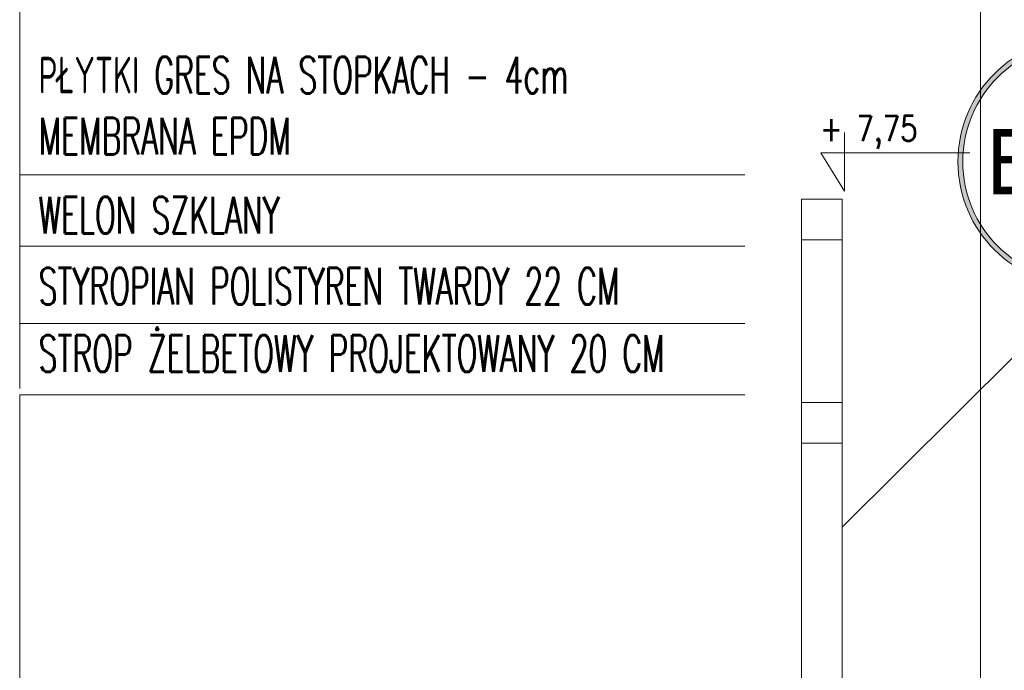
# Model space of a CAD drawing. Header units: millimetres. Extents: x -1427 to 15787, y -1578 to 5789.
# Tile 135 of 146: x 4781 to 4902, y 3771 to 3851. Entities that reach past the tile are written whole.
import ezdxf
from ezdxf.enums import TextEntityAlignment as Align

# ---------------------------------------------------------------- set-up
doc = ezdxf.new("R2010")
doc.units = ezdxf.units.MM
for name, color, linetype, lineweight in [('!! 0_ Opis', 8, 'Continuous', 13), ('!! 1_PROJ widok', 5, 'Continuous', 9), ('0-osie-tx', 66, 'Continuous', 9), ('0-rzedne-blok', 62, 'Continuous', 13)]:
    doc.layers.add(name, color=color, linetype=linetype, lineweight=lineweight)
doc.styles.add('DEUTSCH', font='SIMPLEX8')
doc.styles.add('TAHOMA', font='tahoma.ttf')
doc.styles.add('TXT', font='simplex.shx')

# ---------------------------------------------------------------- blocks, each defined once
blk = doc.blocks.new('D_kota')
for p, q in [((8.66, 0), (8.66, 23.02)), ((-0.76, 15), (8.66, 15)), ((8.66, 0), (-0.76, 15))]:
    blk.add_line(p, q)
blk.add_lwpolyline([(-0.76, 15), (57.9, 15)])
at = {"style": 'DEUTSCH', "width": 0.8}
blk.add_attdef('POZ.ARCH', (7.32, 19.66), '', height=10, dxfattribs=at)
blk = doc.blocks.new('*U208')
h = blk.add_hatch(color=256)
edge = h.paths.add_edge_path()
edge.add_arc((0, 0), 30.6, 0, 360)
edge = h.paths.add_edge_path(flags=17)
edge.add_arc((0, 0), 29.4, 0, 360)
for radius in [30.6, 29.4]:
    blk.add_circle((0, 0), radius)
at = {"style": 'TAHOMA', "flags": 8}
blk.add_attdef('ANSICHTSNUMMER', text='', height=16, dxfattribs=at).set_placement((0, 0), align=Align.MIDDLE_CENTER)

msp = doc.modelspace()

# ---------------------------------------------------------------- linework, layer by layer
at = {"layer": '!! 0_ Opis'}
msp.add_line((4781.23409, 3853.30608), (4781.23409, 3805.80608), dxfattribs=at)
for points in [[(4781.23409, 3832.05608), (4870.37309, 3832.05608)], [(4781.23409, 3823.30608), (4870.37309, 3823.30608)], [(4781.23409, 3813.78617), (4870.37309, 3813.78617)], [(4882.30741, 3788.75571), (4903.60662, 3809.94266), (4936.23933, 3809.94266)], [(4781.23409, 3805.03617), (4870.37309, 3805.03617)], [(4781.23409, 3805.03617), (4870.37309, 3805.03617)], [(4781.23409, 3805.03617), (4781.23409, 3672.43272)]]:
    msp.add_lwpolyline(points, dxfattribs=at)
at = {"layer": '!! 1_PROJ widok'}
for points in [[(4899.30741, 3753.43272), (4899.30741, 3999.19213)], [(4899.30741, 3748.43272), (4882.30741, 3748.43272), (4882.30741, 3829.07869), (4877.30741, 3829.07869), (4877.30741, 3737.98822), (4899.31434, 3737.99951)]]:
    msp.add_lwpolyline(points, dxfattribs=at)
for points in [[(4877.30741, 3829.07869), (4882.30741, 3829.07869), (4882.30741, 3824.07869), (4877.30741, 3824.07869)], [(4877.30741, 3804.07869), (4882.30741, 3804.07869), (4882.30741, 3799.07869), (4877.30741, 3799.07869)]]:
    msp.add_lwpolyline(points, close=True, dxfattribs=at)

# ---------------------------------------------------------------- block references
at = {"layer": '0-osie-tx'}
ref = msp.add_blockref('*U208', (4911.84724, 3833.6891), dxfattribs=dict(at, xscale=0.5, yscale=0.5, zscale=0.5, rotation=180))
ref.add_attrib('ANSICHTSNUMMER', "E/13'", dxfattribs={"layer": '0', "height": 8, "style": 'TAHOMA', "flags": 8}).set_placement((4911.84724, 3833.6891), align=Align.MIDDLE_CENTER)
at = {"layer": '0-rzedne-blok'}
ref = msp.add_blockref('D_kota', (4879.9151, 3830.07869), dxfattribs=dict(at, xscale=0.3125000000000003, yscale=0.3125000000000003, zscale=0.3125000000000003))
ref.add_attrib('POZ.ARCH', '+ 7,75', (4879.57656, 3836.22368), dxfattribs={"layer": '0', "height": 3.125, "rotation": 0.0000001, "style": 'DEUTSCH', "width": 0.8})

# ---------------------------------------------------------------- texts
at = {"layer": '!! 0_ Opis', "style": 'TXT', "width": 0.6}
for s, p in [('PŁYTKI GRES NA STOPKACH - 4cm', (4783.55835, 3842.08684)), ('MEMBRANA EPDM', (4783.55835, 3834.57424)), ('WELON SZKLANY', (4783.55835, 3824.87055)), ('STYROPIAN POLISTYREN TWARDY 22 CM', (4783.55835, 3816.12055)), ('STROP ŻELBETOWY PROJEKTOWANY 20 CM', (4783.55835, 3807.8484))]:
    msp.add_text(s, height=4.5, dxfattribs=at).set_placement(p)

doc.saveas('drawing.dxf')
